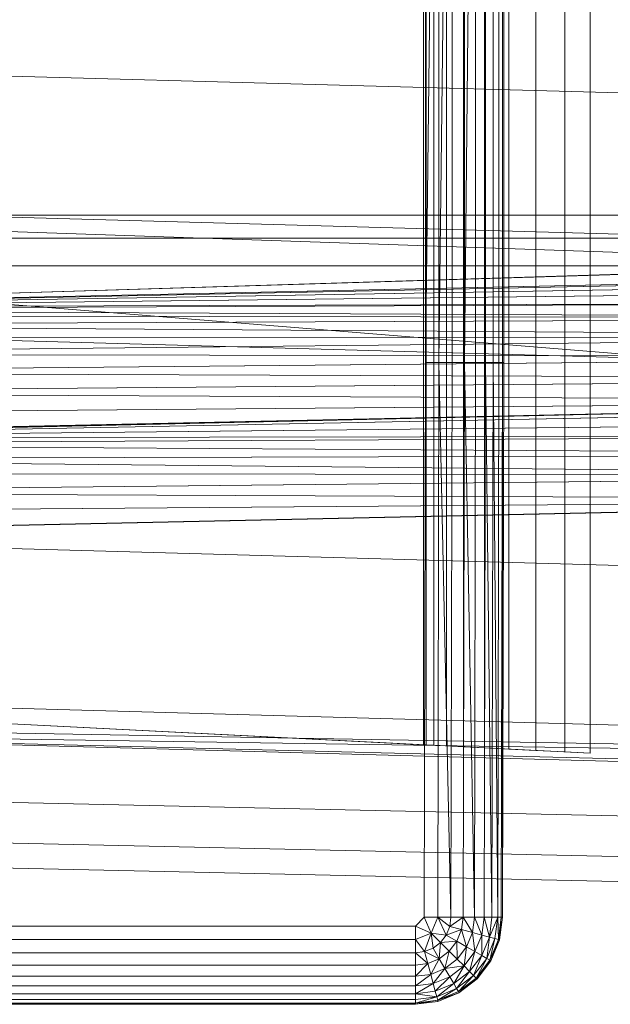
# Model space of a CAD drawing. Header units: metres. Extents: x 397.7 to 427.5, y 12.7 to 28.4.
# Tile 65 of 139: x 407.6363 to 407.7357, y 26.1113 to 26.277. Entities that reach past the tile are written whole.
import ezdxf

# ---------------------------------------------------------------- set-up
doc = ezdxf.new("R2010")
doc.units = ezdxf.units.M
doc.layers.add('A-DETL-____-MBND', color=7, linetype='Continuous', lineweight=18)

# ---------------------------------------------------------------- blocks, each defined once
blk = doc.blocks.new('Family - Inodor P2-153200-05_CLI_AIGUA_P2')
at = {"layer": 'A-DETL-____-MBND', "color": 253, "true_color": 0xaaaaaa}
for p, q in [((0.16489, 0.38826), (0.16489, 0.01465)), ((0.16489, 0.38826), (0.16489, 0.01465)), ((0.16188, 0.3615), (0.16187, 0.04318)), ((0.16598, 0.36171), (0.16598, 0.04297)), ((0.17052, 0.36194), (0.17052, 0.04274)), ((0.17536, 0.36218), (0.17536, 0.04249)), ((0.17966, 0.04228), (0.17966, 0.3624)), ((0.15161, 0.36098), (0.15161, 0.0437)), ((0.15205, 0.361), (0.15205, 0.04368)), ((0.15334, 0.36106), (0.15334, 0.04361)), ((0.15546, 0.36117), (0.15546, 0.04351)), ((0.15833, 0.36132), (0.15833, 0.04336)), ((0.15191, 0.10805), (0.15191, 0.29485)), ((0.15191, 0.29485), (0.15191, 0.10805)), ((0.15419, 0.29485), (0.15191, 0.10805)), ((0.15191, 0.10805), (0.15191, 0.29485)), ((0.15191, 0.10805), (0.15419, 0.29485)), ((0.15419, 0.10805), (0.15419, 0.29485)), ((0.15641, 0.29485), (0.15419, 0.10805)), ((0.15419, 0.10805), (0.15419, 0.29485)), ((0.15419, 0.10805), (0.15419, 0.29485)), ((0.15419, 0.10805), (0.15641, 0.29485)), ((0.15641, 0.10805), (0.15641, 0.29485)), ((0.15641, 0.10805), (0.15641, 0.29485)), ((0.15641, 0.10805), (0.15641, 0.29485)), ((0.15849, 0.10805), (0.15849, 0.29485)), ((0.15849, 0.29485), (0.15849, 0.10805)), ((0.16037, 0.29485), (0.15849, 0.10805)), ((0.15849, 0.10805), (0.15849, 0.29485)), ((0.15849, 0.10805), (0.16037, 0.29485)), ((0.16037, 0.10805), (0.16037, 0.29485)), ((0.16037, 0.10805), (0.16037, 0.29485)), ((0.16037, 0.10805), (0.16037, 0.29485)), ((0.162, 0.10805), (0.162, 0.29485)), ((0.162, 0.29485), (0.162, 0.10805)), ((0.162, 0.10805), (0.162, 0.29485)), ((0.16332, 0.10805), (0.16332, 0.29485)), ((0.16332, 0.29485), (0.16332, 0.10805)), ((0.16332, 0.10805), (0.16332, 0.29485)), ((0.16429, 0.10805), (0.16429, 0.29485)), ((0.16429, 0.29485), (0.16429, 0.10805)), ((0.16429, 0.10805), (0.16429, 0.29485)), ((0.16489, 0.10805), (0.16489, 0.29485)), ((0.16489, 0.29485), (0.16489, 0.10805)), ((0.16489, 0.10805), (0.16489, 0.29485)), ((0.16509, 0.29485), (0.16509, 0.10805)), ((0.16509, 0.29485), (0.16509, 0.10805)), ((0.51095, 0.14444), (0.00127, 0.15852)), ((0.51095, 0.12067), (0.00127, 0.13475)), ((0.52327, 0.1334), (0.00127, 0.11723)), ((0.28176, 0.13288), (0.00186, 0.13288)), ((0.28176, 0.13288), (0.00186, 0.13288)), ((0.28176, 0.12326), (0.00186, 0.13288)), ((0.28176, 0.12326), (0.00186, 0.13288)), ((0.00186, 0.13288), (0.28176, 0.13288)), ((0.28176, 0.13288), (0.00186, 0.13288)), ((0.00187, 0.11726), (0.52327, 0.1334)), ((0.00187, 0.11726), (0.52327, 0.1334)), ((0.00187, 0.11726), (0.51154, 0.13288)), ((0.00187, 0.11726), (0.51154, 0.13288)), ((0.00186, 0.12899), (0.28176, 0.12899)), ((0.28176, 0.12899), (0.00186, 0.12899)), ((0.00186, 0.12431), (0.28176, 0.12431)), ((0.28176, 0.12431), (0.00186, 0.12431)), ((0.28175, 0.10165), (0.00186, 0.12431)), ((0.28175, 0.10165), (0.00186, 0.12431)), ((0.00187, 0.11726), (0.28176, 0.12326)), ((0.00187, 0.11726), (0.28176, 0.12326)), ((0.28176, 0.12326), (0.00187, 0.11726)), ((0.00187, 0.11726), (0.28176, 0.12326)), ((0.28176, 0.12295), (0.00187, 0.11726)), ((0.00187, 0.11726), (0.28176, 0.12295)), ((0.28176, 0.12197), (0.00187, 0.11726)), ((0.00187, 0.11726), (0.28176, 0.12197)), ((0.28176, 0.12037), (0.00187, 0.11726)), ((0.00187, 0.11726), (0.28176, 0.12037)), ((0.28176, 0.11819), (0.00187, 0.11726)), ((0.00187, 0.11694), (0.28176, 0.11819)), ((0.00187, 0.11726), (0.28176, 0.11819)), ((0.00187, 0.11694), (0.28176, 0.11819)), ((0.28176, 0.11552), (0.00187, 0.11694)), ((0.28176, 0.11552), (0.00187, 0.11694)), ((0.28176, 0.11552), (0.00187, 0.11596)), ((0.28176, 0.11552), (0.00187, 0.11596)), ((0.28176, 0.11552), (0.00187, 0.11436)), ((0.00187, 0.11436), (0.28176, 0.11552)), ((0.51095, 0.09991), (0.00127, 0.11399)), ((0.28176, 0.11242), (0.00187, 0.11436)), ((0.28176, 0.11242), (0.00187, 0.11436)), ((0.28176, 0.11242), (0.00187, 0.11219)), ((0.00187, 0.10951), (0.28176, 0.11242)), ((0.00187, 0.11219), (0.28176, 0.11242)), ((0.00187, 0.10951), (0.28176, 0.11242)), ((0.28176, 0.10898), (0.00187, 0.10951)), ((0.28176, 0.10898), (0.00187, 0.10951)), ((0.28176, 0.10898), (0.00187, 0.10641)), ((0.00187, 0.10641), (0.28176, 0.10898)), ((0.15171, 0.01465), (0.15191, 0.10805)), ((0.15191, 0.10805), (0.15171, 0.01465)), ((0.15191, 0.10805), (0.15171, 0.01465)), ((0.15419, 0.10805), (0.15191, 0.10805)), ((0.15419, 0.10805), (0.15191, 0.10805)), ((0.15419, 0.10805), (0.15399, 0.01465)), ((0.15419, 0.10805), (0.15399, 0.01465)), ((0.15399, 0.01465), (0.15419, 0.10805)), ((0.15641, 0.10805), (0.15419, 0.10805)), ((0.15641, 0.10805), (0.15419, 0.10805)), ((0.15621, 0.01465), (0.15419, 0.10805)), ((0.15621, 0.01465), (0.15419, 0.10805)), ((0.15641, 0.10805), (0.15621, 0.01465)), ((0.15641, 0.10805), (0.15621, 0.01465)), ((0.15641, 0.10805), (0.15621, 0.01465)), ((0.15641, 0.10805), (0.15849, 0.10805)), ((0.15849, 0.10805), (0.15641, 0.10805)), ((0.15849, 0.10805), (0.15829, 0.01465)), ((0.15849, 0.10805), (0.15829, 0.01465)), ((0.15829, 0.01465), (0.15849, 0.10805)), ((0.16037, 0.10805), (0.15849, 0.10805)), ((0.16037, 0.10805), (0.15849, 0.10805)), ((0.16017, 0.01465), (0.15849, 0.10805)), ((0.16017, 0.01465), (0.15849, 0.10805)), ((0.16037, 0.10805), (0.16017, 0.01465)), ((0.16037, 0.10805), (0.16017, 0.01465)), ((0.16037, 0.10805), (0.16017, 0.01465)), ((0.16037, 0.10805), (0.162, 0.10805)), ((0.162, 0.10805), (0.16037, 0.10805)), ((0.162, 0.10805), (0.1618, 0.01465)), ((0.162, 0.10805), (0.1618, 0.01465)), ((0.1618, 0.01465), (0.162, 0.10805)), ((0.16332, 0.10805), (0.162, 0.10805)), ((0.162, 0.10805), (0.16332, 0.10805)), ((0.16332, 0.10805), (0.162, 0.10805)), ((0.16312, 0.01465), (0.162, 0.10805)), ((0.16312, 0.01465), (0.162, 0.10805)), ((0.16332, 0.10805), (0.16312, 0.01465)), ((0.16332, 0.10805), (0.16312, 0.01465)), ((0.16312, 0.01465), (0.16332, 0.10805)), ((0.16429, 0.10805), (0.16332, 0.10805)), ((0.16332, 0.10805), (0.16429, 0.10805)), ((0.16429, 0.10805), (0.16332, 0.10805)), ((0.16409, 0.01465), (0.16332, 0.10805)), ((0.16409, 0.01465), (0.16332, 0.10805)), ((0.16429, 0.10805), (0.16409, 0.01465)), ((0.16429, 0.10805), (0.16409, 0.01465)), ((0.16429, 0.10805), (0.16409, 0.01465)), ((0.16489, 0.10805), (0.16429, 0.10805)), ((0.16429, 0.10805), (0.16489, 0.10805)), ((0.16489, 0.10805), (0.16429, 0.10805)), ((0.16489, 0.10805), (0.16469, 0.01465)), ((0.16489, 0.10805), (0.16469, 0.01465)), ((0.16469, 0.01465), (0.16489, 0.10805)), ((0.16509, 0.10805), (0.16489, 0.10805)), ((0.16509, 0.10805), (0.16489, 0.01465)), ((0.16489, 0.10805), (0.16509, 0.10805)), ((0.16509, 0.10805), (0.16489, 0.01465)), ((0.16509, 0.10805), (0.16489, 0.10805)), ((0.16489, 0.01465), (0.16489, 0.10805)), ((0.16489, 0.01465), (0.16489, 0.10805)), ((0.28176, 0.10533), (0.00187, 0.10641)), ((0.28176, 0.10533), (0.00187, 0.10641)), ((0.28176, 0.10533), (0.00187, 0.10298)), ((0.00187, 0.10298), (0.28176, 0.10533)), ((0.28176, 0.10156), (0.00187, 0.10298)), ((0.28176, 0.10156), (0.00187, 0.10298)), ((0.28176, 0.10156), (0.00127, 0.09542)), ((0.28176, 0.10156), (0.00187, 0.09932)), ((0.00187, 0.09555), (0.28176, 0.10156)), ((0.00187, 0.09932), (0.28176, 0.10156)), ((0.00187, 0.09555), (0.28176, 0.10156)), ((0.28175, 0.10165), (0.00192, 0.09531)), ((0.00192, 0.09531), (0.28175, 0.10165)), ((0.28181, 0.10065), (0.00192, 0.09531)), ((0.00192, 0.09531), (0.28181, 0.10065)), ((0.28181, 0.0982), (0.00192, 0.09531)), ((0.00192, 0.09531), (0.28181, 0.0982)), ((0.28181, 0.09576), (0.00192, 0.09531)), ((0.00192, 0.09431), (0.28181, 0.09576)), ((0.00192, 0.09531), (0.28181, 0.09576)), ((0.00192, 0.09431), (0.28181, 0.09576)), ((0.28181, 0.09248), (0.00192, 0.09431)), ((0.28181, 0.09248), (0.00192, 0.09431)), ((0.28181, 0.09248), (0.00192, 0.09185)), ((0.00192, 0.09185), (0.28181, 0.09248)), ((0.28181, 0.08906), (0.00192, 0.09185)), ((0.28181, 0.08906), (0.00192, 0.09185)), ((0.28181, 0.08906), (0.00192, 0.08942)), ((0.28181, 0.08906), (0.00192, 0.08942)), ((0.28181, 0.08906), (0.00192, 0.08614)), ((0.00192, 0.08614), (0.28181, 0.08906)), ((0.28181, 0.08497), (0.00127, 0.07882)), ((0.28181, 0.08497), (0.00192, 0.08614)), ((0.28181, 0.08497), (0.00192, 0.08614)), ((0.28181, 0.08497), (0.00192, 0.08272)), ((0.00192, 0.07896), (0.28181, 0.08497)), ((0.00192, 0.08272), (0.28181, 0.08497)), ((0.00192, 0.07896), (0.28181, 0.08497)), ((0.51095, 0.06488), (0.00127, 0.07896)), ((0.51095, 0.03799), (0.00127, 0.05207)), ((0.01521, 0.05064), (0.15161, 0.0437)), ((0.17966, 0.04228), (0.01521, 0.05064)), ((0.51095, 0.03799), (0.00127, 0.04712)), ((0.51095, 0.03799), (0.00127, 0.04594)), ((0.51095, 0.03305), (0.00127, 0.04594)), ((0.51095, 0.03186), (0.00127, 0.04594)), ((0.15161, 0.0437), (0.15205, 0.04368)), ((0.15205, 0.04368), (0.15334, 0.04361)), ((0.15334, 0.04361), (0.15546, 0.04351)), ((0.15546, 0.04351), (0.15833, 0.04336)), ((0.15833, 0.04336), (0.16187, 0.04318)), ((0.16187, 0.04318), (0.16598, 0.04297)), ((0.16598, 0.04297), (0.17052, 0.04274)), ((0.17052, 0.04274), (0.17536, 0.04249)), ((0.17536, 0.04249), (0.17966, 0.04228)), ((0.00056, 0.03582), (0.31998, 0.0287)), ((0.00056, 0.03582), (0.31998, 0.0287)), ((0.00022, 0.02899), (0.31971, 0.02187)), ((0.00022, 0.02899), (0.31971, 0.02187)), ((0, 0.02477), (0.31954, 0.01764)), ((0, 0.02477), (0.31954, 0.01764)), ((0.15171, 0.01465), (0.15024, 0.01318)), ((0.15171, 0.01465), (0.15024, 0.01318)), ((0.15024, 0.01318), (0.15171, 0.01465)), ((0.15399, 0.01465), (0.15171, 0.01465)), ((0.15289, 0.012), (0.15171, 0.01465)), ((0.15399, 0.01465), (0.15171, 0.01465)), ((0.15289, 0.012), (0.15171, 0.01465)), ((0.15399, 0.01465), (0.15289, 0.012)), ((0.15289, 0.012), (0.15399, 0.01465)), ((0.15621, 0.01465), (0.15399, 0.01465)), ((0.156, 0.01311), (0.15399, 0.01465)), ((0.15621, 0.01465), (0.15399, 0.01465)), ((0.156, 0.01311), (0.15399, 0.01465)), ((0.15399, 0.01465), (0.15621, 0.01465)), ((0.156, 0.01311), (0.15399, 0.01465)), ((0.15541, 0.01167), (0.15399, 0.01465)), ((0.15541, 0.01167), (0.15399, 0.01465)), ((0.15621, 0.01465), (0.156, 0.01311)), ((0.15829, 0.01465), (0.156, 0.01311)), ((0.156, 0.01311), (0.15621, 0.01465)), ((0.156, 0.01311), (0.15621, 0.01465)), ((0.156, 0.01311), (0.15829, 0.01465)), ((0.15829, 0.01465), (0.15621, 0.01465)), ((0.15829, 0.01465), (0.15621, 0.01465)), ((0.15829, 0.01465), (0.15621, 0.01465)), ((0.15829, 0.01465), (0.15801, 0.01257)), ((0.15801, 0.01257), (0.15829, 0.01465)), ((0.15801, 0.01257), (0.15829, 0.01465)), ((0.16017, 0.01465), (0.15829, 0.01465)), ((0.16017, 0.01465), (0.15829, 0.01465)), ((0.16017, 0.01465), (0.15829, 0.01465)), ((0.15983, 0.01208), (0.15829, 0.01465)), ((0.15983, 0.01208), (0.15829, 0.01465)), ((0.16017, 0.01465), (0.15983, 0.01208)), ((0.16017, 0.01465), (0.15983, 0.01208)), ((0.15983, 0.01208), (0.16017, 0.01465)), ((0.1618, 0.01465), (0.16017, 0.01465)), ((0.1618, 0.01465), (0.16017, 0.01465)), ((0.1618, 0.01465), (0.16017, 0.01465)), ((0.1614, 0.01166), (0.16017, 0.01465)), ((0.1614, 0.01166), (0.16017, 0.01465)), ((0.1618, 0.01465), (0.1614, 0.01166)), ((0.1618, 0.01465), (0.1614, 0.01166)), ((0.1614, 0.01166), (0.1618, 0.01465)), ((0.16312, 0.01465), (0.1618, 0.01465)), ((0.16312, 0.01465), (0.1618, 0.01465)), ((0.16312, 0.01465), (0.1618, 0.01465)), ((0.16268, 0.01132), (0.1618, 0.01465)), ((0.16268, 0.01132), (0.1618, 0.01465)), ((0.16312, 0.01465), (0.16268, 0.01132)), ((0.16312, 0.01465), (0.16268, 0.01132)), ((0.16409, 0.01465), (0.16268, 0.01132)), ((0.16268, 0.01132), (0.16312, 0.01465)), ((0.16268, 0.01132), (0.16409, 0.01465)), ((0.16409, 0.01465), (0.16312, 0.01465)), ((0.16409, 0.01465), (0.16312, 0.01465)), ((0.16409, 0.01465), (0.16312, 0.01465)), ((0.16409, 0.01465), (0.16362, 0.01106)), ((0.16362, 0.01106), (0.16409, 0.01465)), ((0.16362, 0.01106), (0.16409, 0.01465)), ((0.16469, 0.01465), (0.16409, 0.01465)), ((0.16469, 0.01465), (0.16409, 0.01465)), ((0.16469, 0.01465), (0.16409, 0.01465)), ((0.16419, 0.01091), (0.16409, 0.01465)), ((0.16419, 0.01091), (0.16409, 0.01465)), ((0.16469, 0.01465), (0.16419, 0.01091)), ((0.16469, 0.01465), (0.16419, 0.01091)), ((0.16419, 0.01091), (0.16469, 0.01465)), ((0.16489, 0.01465), (0.16439, 0.01086)), ((0.16489, 0.01465), (0.16439, 0.01086)), ((0.16489, 0.01465), (0.16439, 0.01086)), ((0.16489, 0.01465), (0.16439, 0.01086)), ((0.16439, 0.01086), (0.16469, 0.01465)), ((0.16439, 0.01086), (0.16469, 0.01465)), ((0.16489, 0.01465), (0.16469, 0.01465)), ((0.16489, 0.01465), (0.16469, 0.01465)), ((0.16489, 0.01465), (0.16469, 0.01465)), ((0.15024, 0.01318), (0.01521, 0.01318)), ((0.01521, 0.01318), (0.15024, 0.01318)), ((0.15024, 0.01318), (0.01521, 0.01318)), ((0.15289, 0.012), (0.15024, 0.01318)), ((0.15024, 0.0109), (0.15024, 0.01318)), ((0.15289, 0.012), (0.15024, 0.01318)), ((0.15024, 0.01318), (0.15024, 0.0109)), ((0.15289, 0.012), (0.15024, 0.0109)), ((0.15024, 0.0109), (0.15289, 0.012)), ((0.15178, 0.00888), (0.15289, 0.012)), ((0.15178, 0.00888), (0.15289, 0.012)), ((0.15541, 0.01167), (0.15289, 0.012)), ((0.15446, 0.01043), (0.15289, 0.012)), ((0.15322, 0.00948), (0.15289, 0.012)), ((0.15541, 0.01167), (0.15289, 0.012)), ((0.15541, 0.01167), (0.15289, 0.012)), ((0.15446, 0.01043), (0.15289, 0.012)), ((0.15446, 0.01043), (0.15289, 0.012)), ((0.15322, 0.00948), (0.15289, 0.012)), ((0.15322, 0.00948), (0.15289, 0.012)), ((0.15541, 0.01167), (0.15446, 0.01043)), ((0.15541, 0.01167), (0.15446, 0.01043)), ((0.15446, 0.01043), (0.15541, 0.01167)), ((0.156, 0.01311), (0.15541, 0.01167)), ((0.156, 0.01311), (0.15541, 0.01167)), ((0.15541, 0.01167), (0.156, 0.01311)), ((0.15801, 0.01257), (0.15541, 0.01167)), ((0.15541, 0.01167), (0.15801, 0.01257)), ((0.15721, 0.01062), (0.15541, 0.01167)), ((0.15721, 0.01062), (0.15541, 0.01167)), ((0.15721, 0.01062), (0.15541, 0.01167)), ((0.15801, 0.01257), (0.156, 0.01311)), ((0.15801, 0.01257), (0.156, 0.01311)), ((0.15801, 0.01257), (0.156, 0.01311)), ((0.15801, 0.01257), (0.15721, 0.01062)), ((0.15721, 0.01062), (0.15801, 0.01257)), ((0.15721, 0.01062), (0.15801, 0.01257)), ((0.15983, 0.01208), (0.15801, 0.01257)), ((0.15983, 0.01208), (0.15801, 0.01257)), ((0.15983, 0.01208), (0.15801, 0.01257)), ((0.15884, 0.00968), (0.15801, 0.01257)), ((0.15884, 0.00968), (0.15801, 0.01257)), ((0.15983, 0.01208), (0.15884, 0.00968)), ((0.15983, 0.01208), (0.15884, 0.00968)), ((0.15884, 0.00968), (0.15983, 0.01208)), ((0.1614, 0.01166), (0.15983, 0.01208)), ((0.1614, 0.01166), (0.15983, 0.01208)), ((0.1614, 0.01166), (0.15983, 0.01208)), ((0.16025, 0.00887), (0.15983, 0.01208)), ((0.16025, 0.00887), (0.15983, 0.01208)), ((0.1614, 0.01166), (0.16025, 0.00887)), ((0.1614, 0.01166), (0.16025, 0.00887)), ((0.16025, 0.00887), (0.1614, 0.01166)), ((0.16139, 0.00821), (0.1614, 0.01166)), ((0.16139, 0.00821), (0.1614, 0.01166)), ((0.16268, 0.01132), (0.1614, 0.01166)), ((0.16268, 0.01132), (0.1614, 0.01166)), ((0.16268, 0.01132), (0.1614, 0.01166)), ((0.15024, 0.0109), (0.01521, 0.0109)), ((0.01521, 0.0109), (0.15024, 0.0109)), ((0.15024, 0.0109), (0.01521, 0.0109)), ((0.15178, 0.00888), (0.15024, 0.0109)), ((0.15024, 0.00868), (0.15024, 0.0109)), ((0.15178, 0.00888), (0.15024, 0.0109)), ((0.15178, 0.00888), (0.15024, 0.0109)), ((0.15024, 0.00868), (0.15024, 0.0109)), ((0.15024, 0.0109), (0.15024, 0.00868)), ((0.15446, 0.01043), (0.15322, 0.00948)), ((0.15446, 0.01043), (0.15322, 0.00948)), ((0.15322, 0.00948), (0.15446, 0.01043)), ((0.15426, 0.00768), (0.15446, 0.01043)), ((0.15426, 0.00768), (0.15446, 0.01043)), ((0.15721, 0.01062), (0.15446, 0.01043)), ((0.15446, 0.01043), (0.15721, 0.01062)), ((0.15593, 0.00896), (0.15446, 0.01043)), ((0.15593, 0.00896), (0.15446, 0.01043)), ((0.15593, 0.00896), (0.15446, 0.01043)), ((0.15721, 0.01062), (0.15593, 0.00896)), ((0.15593, 0.00896), (0.15721, 0.01062)), ((0.15593, 0.00896), (0.15721, 0.01062)), ((0.15884, 0.00968), (0.15721, 0.01062)), ((0.15884, 0.00968), (0.15721, 0.01062)), ((0.15884, 0.00968), (0.15721, 0.01062)), ((0.15726, 0.00763), (0.15721, 0.01062)), ((0.15726, 0.00763), (0.15721, 0.01062)), ((0.16268, 0.01132), (0.16139, 0.00821)), ((0.16268, 0.01132), (0.16139, 0.00821)), ((0.16139, 0.00821), (0.16268, 0.01132)), ((0.16223, 0.00772), (0.16268, 0.01132)), ((0.16223, 0.00772), (0.16268, 0.01132)), ((0.16362, 0.01106), (0.16223, 0.00772)), ((0.16362, 0.01106), (0.16223, 0.00772)), ((0.16223, 0.00772), (0.16362, 0.01106)), ((0.16362, 0.01106), (0.16268, 0.01132)), ((0.16362, 0.01106), (0.16268, 0.01132)), ((0.16362, 0.01106), (0.16268, 0.01132)), ((0.16275, 0.00743), (0.16362, 0.01106)), ((0.16275, 0.00743), (0.16362, 0.01106)), ((0.16419, 0.01091), (0.16275, 0.00743)), ((0.16419, 0.01091), (0.16275, 0.00743)), ((0.16275, 0.00743), (0.16419, 0.01091)), ((0.16292, 0.00733), (0.16419, 0.01091)), ((0.16292, 0.00733), (0.16419, 0.01091)), ((0.16439, 0.01086), (0.16292, 0.00733)), ((0.16439, 0.01086), (0.16292, 0.00733)), ((0.16439, 0.01086), (0.16292, 0.00733)), ((0.16439, 0.01086), (0.16292, 0.00733)), ((0.16419, 0.01091), (0.16362, 0.01106)), ((0.16419, 0.01091), (0.16362, 0.01106)), ((0.16419, 0.01091), (0.16362, 0.01106)), ((0.16439, 0.01086), (0.16419, 0.01091)), ((0.16439, 0.01086), (0.16419, 0.01091)), ((0.16439, 0.01086), (0.16419, 0.01091)), ((0.15024, 0.00868), (0.01521, 0.00868)), ((0.01521, 0.00868), (0.15024, 0.00868)), ((0.15024, 0.00868), (0.01521, 0.00868)), ((0.15178, 0.00888), (0.15024, 0.00868)), ((0.15178, 0.00888), (0.15024, 0.00868)), ((0.15024, 0.00868), (0.15178, 0.00888)), ((0.15024, 0.0066), (0.15024, 0.00868)), ((0.15232, 0.00687), (0.15024, 0.00868)), ((0.15024, 0.00868), (0.15024, 0.0066)), ((0.15232, 0.00687), (0.15024, 0.00868)), ((0.15024, 0.0066), (0.15024, 0.00868)), ((0.15322, 0.00948), (0.15178, 0.00888)), ((0.15322, 0.00948), (0.15178, 0.00888)), ((0.15178, 0.00888), (0.15322, 0.00948)), ((0.15178, 0.00888), (0.15232, 0.00687)), ((0.15426, 0.00768), (0.15178, 0.00888)), ((0.15232, 0.00687), (0.15178, 0.00888)), ((0.15426, 0.00768), (0.15178, 0.00888)), ((0.15232, 0.00687), (0.15178, 0.00888)), ((0.15426, 0.00768), (0.15322, 0.00948)), ((0.15426, 0.00768), (0.15322, 0.00948)), ((0.15426, 0.00768), (0.15322, 0.00948)), ((0.15593, 0.00896), (0.15426, 0.00768)), ((0.15593, 0.00896), (0.15426, 0.00768)), ((0.15426, 0.00768), (0.15593, 0.00896)), ((0.1552, 0.00605), (0.15593, 0.00896)), ((0.1552, 0.00605), (0.15593, 0.00896)), ((0.15726, 0.00763), (0.15593, 0.00896)), ((0.15726, 0.00763), (0.15593, 0.00896)), ((0.15726, 0.00763), (0.15593, 0.00896)), ((0.15884, 0.00968), (0.15726, 0.00763)), ((0.15884, 0.00968), (0.15726, 0.00763)), ((0.15726, 0.00763), (0.15884, 0.00968)), ((0.15841, 0.00648), (0.15884, 0.00968)), ((0.15841, 0.00648), (0.15884, 0.00968)), ((0.16025, 0.00887), (0.15841, 0.00648)), ((0.16025, 0.00887), (0.15841, 0.00648)), ((0.15841, 0.00648), (0.16025, 0.00887)), ((0.16025, 0.00887), (0.15884, 0.00968)), ((0.16025, 0.00887), (0.15884, 0.00968)), ((0.16025, 0.00887), (0.15884, 0.00968)), ((0.15935, 0.00554), (0.16025, 0.00887)), ((0.15935, 0.00554), (0.16025, 0.00887)), ((0.16139, 0.00821), (0.16025, 0.00887)), ((0.16139, 0.00821), (0.16025, 0.00887)), ((0.16139, 0.00821), (0.16025, 0.00887)), ((0.15232, 0.00687), (0.15024, 0.0066)), ((0.15232, 0.00687), (0.15024, 0.0066)), ((0.15024, 0.00472), (0.15232, 0.00687)), ((0.15024, 0.0066), (0.15232, 0.00687)), ((0.15024, 0.00472), (0.15232, 0.00687)), ((0.15426, 0.00768), (0.15232, 0.00687)), ((0.15426, 0.00768), (0.15232, 0.00687)), ((0.15232, 0.00687), (0.15426, 0.00768)), ((0.15281, 0.00505), (0.15232, 0.00687)), ((0.15281, 0.00505), (0.15232, 0.00687)), ((0.15281, 0.00505), (0.15232, 0.00687)), ((0.15281, 0.00505), (0.15426, 0.00768)), ((0.15281, 0.00505), (0.15426, 0.00768)), ((0.1552, 0.00605), (0.15426, 0.00768)), ((0.1552, 0.00605), (0.15426, 0.00768)), ((0.1552, 0.00605), (0.15426, 0.00768)), ((0.15726, 0.00763), (0.1552, 0.00605)), ((0.15726, 0.00763), (0.1552, 0.00605)), ((0.1552, 0.00605), (0.15726, 0.00763)), ((0.15841, 0.00648), (0.15726, 0.00763)), ((0.15841, 0.00648), (0.15726, 0.00763)), ((0.15841, 0.00648), (0.15726, 0.00763)), ((0.16139, 0.00821), (0.15935, 0.00554)), ((0.16139, 0.00821), (0.15935, 0.00554)), ((0.15935, 0.00554), (0.16139, 0.00821)), ((0.16003, 0.00485), (0.16139, 0.00821)), ((0.16003, 0.00485), (0.16139, 0.00821)), ((0.16223, 0.00772), (0.16003, 0.00485)), ((0.16223, 0.00772), (0.16003, 0.00485)), ((0.16003, 0.00485), (0.16223, 0.00772)), ((0.16045, 0.00443), (0.16223, 0.00772)), ((0.16045, 0.00443), (0.16223, 0.00772)), ((0.16275, 0.00743), (0.16045, 0.00443)), ((0.16275, 0.00743), (0.16045, 0.00443)), ((0.16045, 0.00443), (0.16275, 0.00743)), ((0.1606, 0.00429), (0.16275, 0.00743)), ((0.1606, 0.00429), (0.16275, 0.00743)), ((0.16292, 0.00733), (0.1606, 0.00429)), ((0.16292, 0.00733), (0.1606, 0.00429)), ((0.16292, 0.00733), (0.1606, 0.00429)), ((0.16292, 0.00733), (0.1606, 0.00429)), ((0.16223, 0.00772), (0.16139, 0.00821)), ((0.16223, 0.00772), (0.16139, 0.00821)), ((0.16223, 0.00772), (0.16139, 0.00821)), ((0.16275, 0.00743), (0.16223, 0.00772)), ((0.16275, 0.00743), (0.16223, 0.00772)), ((0.16275, 0.00743), (0.16223, 0.00772)), ((0.16292, 0.00733), (0.16275, 0.00743)), ((0.16292, 0.00733), (0.16275, 0.00743)), ((0.16292, 0.00733), (0.16275, 0.00743)), ((0.15024, 0.0066), (0.01521, 0.0066)), ((0.01521, 0.0066), (0.15024, 0.0066)), ((0.15024, 0.0066), (0.01521, 0.0066)), ((0.15024, 0.00472), (0.15024, 0.0066)), ((0.15024, 0.00472), (0.15024, 0.0066)), ((0.15024, 0.0066), (0.15024, 0.00472)), ((0.15281, 0.00505), (0.15024, 0.00472)), ((0.15281, 0.00505), (0.15024, 0.00472)), ((0.15024, 0.00309), (0.15281, 0.00505)), ((0.15024, 0.00472), (0.15281, 0.00505)), ((0.15024, 0.00309), (0.15281, 0.00505)), ((0.1552, 0.00605), (0.15281, 0.00505)), ((0.1552, 0.00605), (0.15281, 0.00505)), ((0.15281, 0.00505), (0.1552, 0.00605)), ((0.15323, 0.00348), (0.15281, 0.00505)), ((0.15323, 0.00348), (0.15281, 0.00505)), ((0.15323, 0.00348), (0.15281, 0.00505)), ((0.15323, 0.00348), (0.1552, 0.00605)), ((0.15323, 0.00348), (0.1552, 0.00605)), ((0.15841, 0.00648), (0.1552, 0.00605)), ((0.1552, 0.00605), (0.15841, 0.00648)), ((0.15602, 0.00464), (0.1552, 0.00605)), ((0.15602, 0.00464), (0.1552, 0.00605)), ((0.15602, 0.00464), (0.1552, 0.00605)), ((0.15841, 0.00648), (0.15602, 0.00464)), ((0.15602, 0.00464), (0.15841, 0.00648)), ((0.15602, 0.00464), (0.15841, 0.00648)), ((0.15668, 0.0035), (0.15841, 0.00648)), ((0.15668, 0.0035), (0.15841, 0.00648)), ((0.15935, 0.00554), (0.15668, 0.0035)), ((0.15935, 0.00554), (0.15668, 0.0035)), ((0.15668, 0.0035), (0.15935, 0.00554)), ((0.15716, 0.00265), (0.15935, 0.00554)), ((0.15716, 0.00265), (0.15935, 0.00554)), ((0.15935, 0.00554), (0.15841, 0.00648)), ((0.15935, 0.00554), (0.15841, 0.00648)), ((0.15935, 0.00554), (0.15841, 0.00648)), ((0.16003, 0.00485), (0.15935, 0.00554)), ((0.16003, 0.00485), (0.15935, 0.00554)), ((0.16003, 0.00485), (0.15935, 0.00554)), ((0.15024, 0.00472), (0.01521, 0.00472)), ((0.01521, 0.00472), (0.15024, 0.00472)), ((0.15024, 0.00472), (0.01521, 0.00472)), ((0.15024, 0.00309), (0.15024, 0.00472)), ((0.15024, 0.00309), (0.15024, 0.00472)), ((0.15024, 0.00472), (0.15024, 0.00309)), ((0.15323, 0.00348), (0.15024, 0.00309)), ((0.15323, 0.00348), (0.15024, 0.00309)), ((0.15024, 0.00177), (0.15323, 0.00348)), ((0.15024, 0.00309), (0.15323, 0.00348)), ((0.15024, 0.00177), (0.15323, 0.00348)), ((0.15602, 0.00464), (0.15323, 0.00348)), ((0.15602, 0.00464), (0.15323, 0.00348)), ((0.15323, 0.00348), (0.15602, 0.00464)), ((0.15357, 0.00221), (0.15323, 0.00348)), ((0.15357, 0.00221), (0.15323, 0.00348)), ((0.15357, 0.00221), (0.15323, 0.00348)), ((0.15357, 0.00221), (0.15602, 0.00464)), ((0.15357, 0.00221), (0.15602, 0.00464)), ((0.15668, 0.0035), (0.15357, 0.00221)), ((0.15668, 0.0035), (0.15357, 0.00221)), ((0.15357, 0.00221), (0.15668, 0.0035)), ((0.15382, 0.00127), (0.15668, 0.0035)), ((0.15382, 0.00127), (0.15668, 0.0035)), ((0.15668, 0.0035), (0.15602, 0.00464)), ((0.15668, 0.0035), (0.15602, 0.00464)), ((0.15668, 0.0035), (0.15602, 0.00464)), ((0.15716, 0.00265), (0.15668, 0.0035)), ((0.15716, 0.00265), (0.15668, 0.0035)), ((0.15716, 0.00265), (0.15668, 0.0035)), ((0.16003, 0.00485), (0.15716, 0.00265)), ((0.16003, 0.00485), (0.15716, 0.00265)), ((0.15716, 0.00265), (0.16003, 0.00485)), ((0.15746, 0.00214), (0.16003, 0.00485)), ((0.15746, 0.00214), (0.16003, 0.00485)), ((0.16045, 0.00443), (0.15746, 0.00214)), ((0.16045, 0.00443), (0.15746, 0.00214)), ((0.15746, 0.00214), (0.16045, 0.00443)), ((0.1606, 0.00429), (0.15746, 0.00214)), ((0.15746, 0.00214), (0.1606, 0.00429)), ((0.1606, 0.00429), (0.15756, 0.00196)), ((0.1606, 0.00429), (0.15756, 0.00196)), ((0.1606, 0.00429), (0.15756, 0.00196)), ((0.15756, 0.00196), (0.1606, 0.00429)), ((0.16045, 0.00443), (0.16003, 0.00485)), ((0.16045, 0.00443), (0.16003, 0.00485)), ((0.16045, 0.00443), (0.16003, 0.00485)), ((0.1606, 0.00429), (0.16045, 0.00443)), ((0.1606, 0.00429), (0.16045, 0.00443)), ((0.1606, 0.00429), (0.16045, 0.00443)), ((0.15024, 0.00309), (0.01521, 0.00309)), ((0.01521, 0.00309), (0.15024, 0.00309)), ((0.15024, 0.00309), (0.01521, 0.00309)), ((0.15024, 0.00177), (0.01521, 0.00177)), ((0.01521, 0.00177), (0.15024, 0.00177)), ((0.15024, 0.00177), (0.01521, 0.00177)), ((0.15024, 0.00177), (0.15024, 0.00309)), ((0.15024, 0.00177), (0.15024, 0.00309)), ((0.15024, 0.00309), (0.15024, 0.00177)), ((0.15357, 0.00221), (0.15024, 0.00177)), ((0.15357, 0.00221), (0.15024, 0.00177)), ((0.15024, 0.00177), (0.15357, 0.00221)), ((0.15024, 0.0008), (0.15024, 0.00177)), ((0.15382, 0.00127), (0.15024, 0.00177)), ((0.15024, 0.00177), (0.15024, 0.0008)), ((0.15382, 0.00127), (0.15024, 0.00177)), ((0.15024, 0.0008), (0.15024, 0.00177)), ((0.15382, 0.00127), (0.15357, 0.00221)), ((0.15382, 0.00127), (0.15357, 0.00221)), ((0.15382, 0.00127), (0.15357, 0.00221)), ((0.15716, 0.00265), (0.15382, 0.00127)), ((0.15716, 0.00265), (0.15382, 0.00127)), ((0.15382, 0.00127), (0.15716, 0.00265)), ((0.15398, 0.00069), (0.15716, 0.00265)), ((0.15398, 0.00069), (0.15716, 0.00265)), ((0.15746, 0.00214), (0.15398, 0.00069)), ((0.15746, 0.00214), (0.15398, 0.00069)), ((0.15398, 0.00069), (0.15746, 0.00214)), ((0.15756, 0.00196), (0.15398, 0.00069)), ((0.15398, 0.00069), (0.15756, 0.00196)), ((0.15756, 0.00196), (0.15403, 0.0005)), ((0.15756, 0.00196), (0.15403, 0.0005)), ((0.15756, 0.00196), (0.15403, 0.0005)), ((0.15403, 0.0005), (0.15756, 0.00196)), ((0.15746, 0.00214), (0.15716, 0.00265)), ((0.15746, 0.00214), (0.15716, 0.00265)), ((0.15746, 0.00214), (0.15716, 0.00265)), ((0.15756, 0.00196), (0.15746, 0.00214)), ((0.15756, 0.00196), (0.15746, 0.00214)), ((0.15756, 0.00196), (0.15746, 0.00214)), ((0.15024, 0.0008), (0.01521, 0.0008)), ((0.01521, 0.0008), (0.15024, 0.0008)), ((0.15024, 0.0008), (0.01521, 0.0008)), ((0.15024, 0.0002), (0.01521, 0.0002)), ((0.01521, 0.0002), (0.15024, 0.0002)), ((0.15024, 0.0002), (0.01521, 0.0002)), ((0.15024, 0), (0.01521, 0)), ((0.15024, 0), (0.01521, 0)), ((0.15024, 0), (0.01521, 0)), ((0.01521, 0), (0.15024, 0)), ((0.15382, 0.00127), (0.15024, 0.0008)), ((0.15382, 0.00127), (0.15024, 0.0008)), ((0.15024, 0.0002), (0.15382, 0.00127)), ((0.15024, 0.0008), (0.15382, 0.00127)), ((0.15024, 0.0002), (0.15382, 0.00127)), ((0.15024, 0.0002), (0.15024, 0.0008)), ((0.15024, 0.0002), (0.15024, 0.0008)), ((0.15024, 0.0008), (0.15024, 0.0002)), ((0.15398, 0.00069), (0.15024, 0.0002)), ((0.15398, 0.00069), (0.15024, 0.0002)), ((0.15024, 0), (0.15398, 0.00069)), ((0.15024, 0), (0.15398, 0.00069)), ((0.15024, 0.0002), (0.15398, 0.00069)), ((0.15403, 0.0005), (0.15024, 0)), ((0.15403, 0.0005), (0.15024, 0)), ((0.15403, 0.0005), (0.15024, 0)), ((0.15403, 0.0005), (0.15024, 0)), ((0.15024, 0), (0.15024, 0.0002)), ((0.15024, 0), (0.15024, 0.0002)), ((0.15024, 0.0002), (0.15024, 0)), ((0.15398, 0.00069), (0.15382, 0.00127)), ((0.15398, 0.00069), (0.15382, 0.00127)), ((0.15398, 0.00069), (0.15382, 0.00127)), ((0.15403, 0.0005), (0.15398, 0.00069)), ((0.15403, 0.0005), (0.15398, 0.00069)), ((0.15403, 0.0005), (0.15398, 0.00069))]:
    blk.add_line(p, q, dxfattribs=at)
blk = doc.blocks.new('LONDR55-XX_ZZ-ARQ-CAA-M3D-Londres55_ifc-1-05_CLI_AIGUA_P2')
at = {"layer": 'A-DETL-____-MBND', "color": 253, "lineweight": 18, "true_color": 0xaaaaaa}
blk.add_blockref('Family - Inodor P2-153200-05_CLI_AIGUA_P2', (407.55268, 26.11126), dxfattribs=at)

msp = doc.modelspace()

# ---------------------------------------------------------------- block references
at = {"lineweight": 5}
msp.add_blockref('LONDR55-XX_ZZ-ARQ-CAA-M3D-Londres55_ifc-1-05_CLI_AIGUA_P2', (0, 0), dxfattribs=at)

doc.saveas('drawing.dxf')
